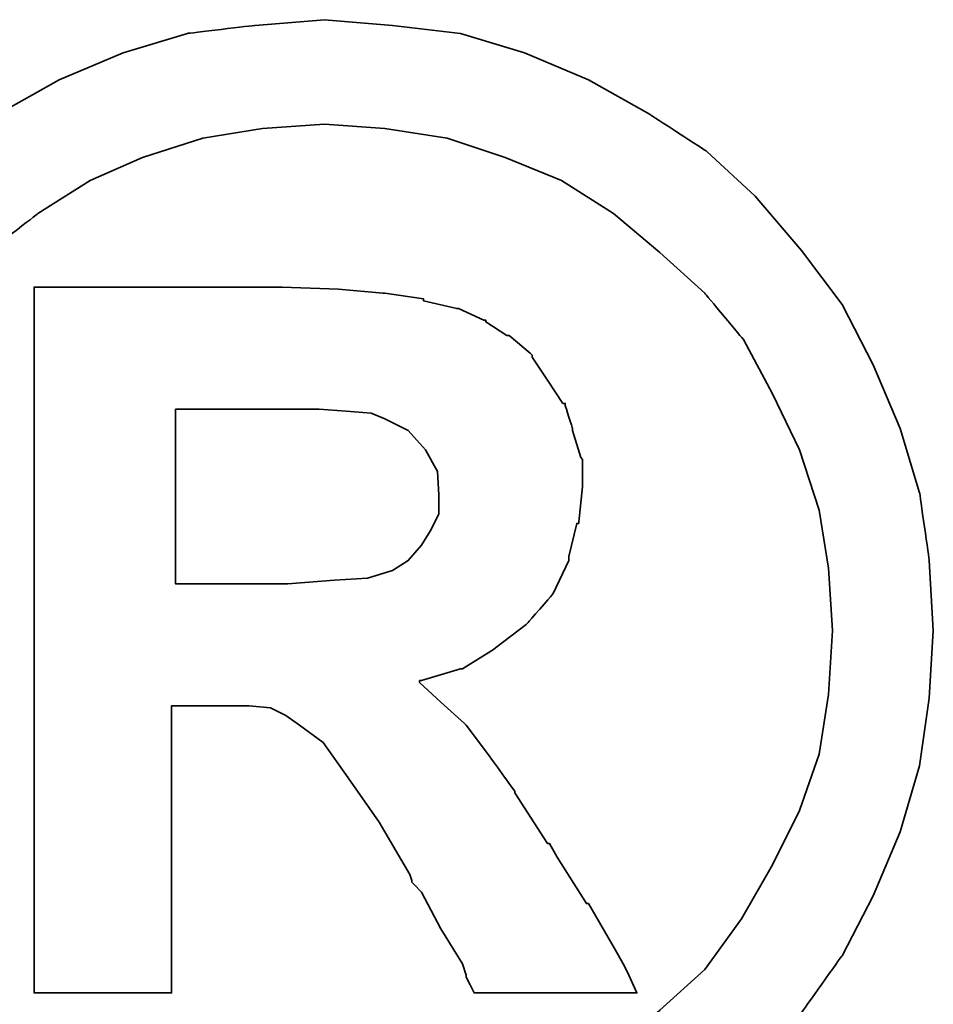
# Model space of a CAD drawing. Header units: millimetres. Extents: x 21 to 280, y -116 to 66.
# Tile 66 of 98: x 208.343 to 208.875, y 10.441 to 11.015. Entities that reach past the tile are written whole.
import ezdxf

# ---------------------------------------------------------------- set-up
doc = ezdxf.new("R2010")
doc.units = ezdxf.units.MM
doc.header["$LTSCALE"] = 0.15
doc.layers.add('DIM', color=4, linetype='CONTINUOUS')
doc.layers.add('layer 1', color=7, linetype='CONTINUOUS')

# ---------------------------------------------------------------- blocks, each defined once
blk = doc.blocks.new('TBI MOTION logo(完整正式版)')
at = {"layer": 'layer 1', "color": 22, "lineweight": 35}
for points, knots in [([(-91.89366, 20.43624), (-91.89366, 20.43624), (-91.91351, 20.77862), (-91.91351, 20.77862), (-91.91351, 20.77862), (-91.91351, 20.77862), (-91.96114, 21.11206), (-91.96114, 21.11206), (-91.96114, 21.11206), (-91.96114, 21.11206), (-92.05641, 21.42764), (-92.05641, 21.42764), (-92.05641, 21.42764), (-92.05641, 21.42764), (-92.18939, 21.74124), (-92.18939, 21.74124), (-92.18939, 21.74124), (-92.18939, 21.74124), (-92.34222, 22.03697), (-92.34222, 22.03697), (-92.34222, 22.03697), (-92.34222, 22.03697), (-92.5407, 22.30294), (-92.5407, 22.30294), (-92.5407, 22.30294), (-92.5407, 22.30294), (-92.76895, 22.5689), (-92.76895, 22.5689), (-92.76895, 22.5689), (-92.76895, 22.5689), (-93.00713, 22.78921), (-93.00713, 22.78921), (-93.00713, 22.78921), (-93.00713, 22.78921), (-93.285, 22.96982), (-93.285, 22.96982), (-93.285, 22.96982), (-93.285, 22.96982), (-93.58867, 23.14051), (-93.58867, 23.14051), (-93.58867, 23.14051), (-93.58867, 23.14051), (-93.90227, 23.2735), (-93.90227, 23.2735), (-93.90227, 23.2735), (-93.90227, 23.2735), (-94.21785, 23.36877), (-94.21785, 23.36877), (-94.21785, 23.36877), (-94.21785, 23.36877), (-94.55129, 23.40846), (-94.55129, 23.40846), (-94.55129, 23.40846), (-94.55129, 23.40846), (-94.88474, 23.43625), (-94.88474, 23.43625), (-94.88474, 23.43625), (-94.88474, 23.43625), (-95.22612, 23.40846), (-95.22612, 23.40846), (-95.22612, 23.40846), (-95.22612, 23.40846), (-95.55956, 23.36877), (-95.55956, 23.36877), (-95.55956, 23.36877), (-95.55956, 23.36877), (-95.87515, 23.2735), (-95.87515, 23.2735), (-95.87515, 23.2735), (-95.87515, 23.2735), (-96.18973, 23.14051), (-96.18973, 23.14051), (-96.18973, 23.14051), (-96.18973, 23.14051), (-96.4944, 22.96982), (-96.4944, 22.96982), (-96.4944, 22.96982), (-96.4944, 22.96982), (-96.77028, 22.78921), (-96.77028, 22.78921), (-96.77028, 22.78921), (-96.77028, 22.78921), (-97.00846, 22.5689), (-97.00846, 22.5689), (-97.00846, 22.5689), (-97.00846, 22.5689), (-97.23671, 22.30294), (-97.23671, 22.30294), (-97.23671, 22.30294), (-97.23671, 22.30294), (-97.43618, 22.03697), (-97.43618, 22.03697), (-97.43618, 22.03697), (-97.43618, 22.03697), (-97.58901, 21.74124), (-97.58901, 21.74124), (-97.58901, 21.74124), (-97.58901, 21.74124), (-97.72298, 21.42764), (-97.72298, 21.42764), (-97.72298, 21.42764), (-97.72298, 21.42764), (-97.81825, 21.11206), (-97.81825, 21.11206), (-97.81825, 21.11206), (-97.81825, 21.11206), (-97.86589, 20.77862), (-97.86589, 20.77862), (-97.86589, 20.77862), (-97.86589, 20.77862), (-97.88375, 20.43624), (-97.88375, 20.43624), (-97.88375, 20.43624), (-97.88375, 20.43624), (-97.86589, 20.1028), (-97.86589, 20.1028), (-97.86589, 20.1028), (-97.86589, 20.1028), (-97.81825, 19.77035), (-97.81825, 19.77035), (-97.81825, 19.77035), (-97.81825, 19.77035), (-97.72298, 19.44583), (-97.72298, 19.44583), (-97.72298, 19.44583), (-97.72298, 19.44583), (-97.58901, 19.13224), (-97.58901, 19.13224), (-97.58901, 19.13224), (-97.58901, 19.13224), (-97.43618, 18.83749), (-97.43618, 18.83749), (-97.43618, 18.83749), (-97.43618, 18.83749), (-97.23671, 18.55963), (-97.23671, 18.55963), (-97.23671, 18.55963), (-97.23671, 18.55963), (-97.00846, 18.32145), (-97.00846, 18.32145), (-97.00846, 18.32145), (-97.00846, 18.32145), (-96.77028, 18.0932), (-96.77028, 18.0932), (-96.77028, 18.0932), (-96.77028, 18.0932), (-96.4944, 17.88381), (-96.4944, 17.88381), (-96.4944, 17.88381), (-96.4944, 17.88381), (-96.18973, 17.72205), (-96.18973, 17.72205), (-96.18973, 17.72205), (-96.18973, 17.72205), (-95.87515, 17.58906), (-95.87515, 17.58906), (-95.87515, 17.58906), (-95.87515, 17.58906), (-95.55956, 17.4938), (-95.55956, 17.4938), (-95.55956, 17.4938), (-95.55956, 17.4938), (-95.22612, 17.44616), (-95.22612, 17.44616), (-95.22612, 17.44616), (-95.22612, 17.44616), (-94.88474, 17.42631), (-94.88474, 17.42631), (-94.88474, 17.42631), (-94.88474, 17.42631), (-94.55129, 17.44616), (-94.55129, 17.44616), (-94.55129, 17.44616), (-94.55129, 17.44616), (-94.21785, 17.4938), (-94.21785, 17.4938), (-94.21785, 17.4938), (-94.21785, 17.4938), (-93.90227, 17.58906), (-93.90227, 17.58906), (-93.90227, 17.58906), (-93.90227, 17.58906), (-93.58867, 17.72205), (-93.58867, 17.72205), (-93.58867, 17.72205), (-93.58867, 17.72205), (-93.285, 17.88381), (-93.285, 17.88381), (-93.285, 17.88381), (-93.285, 17.88381), (-93.00713, 18.0932), (-93.00713, 18.0932), (-93.00713, 18.0932), (-93.00713, 18.0932), (-92.76895, 18.32145), (-92.76895, 18.32145), (-92.76895, 18.32145), (-92.76895, 18.32145), (-92.5407, 18.55963), (-92.5407, 18.55963), (-92.5407, 18.55963), (-92.5407, 18.55963), (-92.34222, 18.83749), (-92.34222, 18.83749), (-92.34222, 18.83749), (-92.34222, 18.83749), (-92.18939, 19.13224), (-92.18939, 19.13224), (-92.18939, 19.13224), (-92.18939, 19.13224), (-92.05641, 19.44583), (-92.05641, 19.44583), (-92.05641, 19.44583), (-92.05641, 19.44583), (-91.96114, 19.77035), (-91.96114, 19.77035), (-91.96114, 19.77035), (-91.96114, 19.77035), (-91.91351, 20.1028), (-91.91351, 20.1028), (-91.91351, 20.1028), (-91.91351, 20.1028), (-91.89366, 20.43624), (-91.89366, 20.43624)], [0, 0, 0, 0, 0.0178571, 0.0178571, 0.0178571, 0.0178572, 0.0357143, 0.0357143, 0.0357143, 0.0357143, 0.0535714, 0.0535714, 0.0535714, 0.0535714, 0.0714286, 0.0714286, 0.0714286, 0.0714286, 0.0892857, 0.0892857, 0.0892857, 0.0892857, 0.1071429, 0.1071429, 0.1071429, 0.1071429, 0.125, 0.125, 0.125, 0.125, 0.1428571, 0.1428571, 0.1428571, 0.1428572, 0.1607143, 0.1607143, 0.1607143, 0.1607143, 0.1785714, 0.1785714, 0.1785714, 0.1785714, 0.1964286, 0.1964286, 0.1964286, 0.1964286, 0.2142857, 0.2142857, 0.2142857, 0.2142857, 0.2321429, 0.2321429, 0.2321429, 0.2321429, 0.25, 0.25, 0.25, 0.25, 0.2678571, 0.2678571, 0.2678571, 0.2678572, 0.2857143, 0.2857143, 0.2857143, 0.2857143, 0.3035714, 0.3035714, 0.3035714, 0.3035714, 0.3214286, 0.3214286, 0.3214286, 0.3214286, 0.3392857, 0.3392857, 0.3392857, 0.3392857, 0.3571429, 0.3571429, 0.3571429, 0.3571429, 0.375, 0.375, 0.375, 0.375, 0.3928571, 0.3928571, 0.3928571, 0.3928572, 0.4107143, 0.4107143, 0.4107143, 0.4107143, 0.4285714, 0.4285714, 0.4285714, 0.4285714, 0.4464286, 0.4464286, 0.4464286, 0.4464286, 0.4642857, 0.4642857, 0.4642857, 0.4642857, 0.4821429, 0.4821429, 0.4821429, 0.4821429, 0.5, 0.5, 0.5, 0.5, 0.5178571, 0.5178571, 0.5178571, 0.5178572, 0.5357143, 0.5357143, 0.5357143, 0.5357143, 0.5535714, 0.5535714, 0.5535714, 0.5535714, 0.5714286, 0.5714286, 0.5714286, 0.5714286, 0.5892857, 0.5892857, 0.5892857, 0.5892857, 0.6071429, 0.6071429, 0.6071429, 0.6071429, 0.625, 0.625, 0.625, 0.625, 0.6428571, 0.6428571, 0.6428571, 0.6428572, 0.6607143, 0.6607143, 0.6607143, 0.6607143, 0.6785714, 0.6785714, 0.6785714, 0.6785714, 0.6964286, 0.6964286, 0.6964286, 0.6964286, 0.7142857, 0.7142857, 0.7142857, 0.7142857, 0.7321429, 0.7321429, 0.7321429, 0.7321429, 0.75, 0.75, 0.75, 0.75, 0.7678571, 0.7678571, 0.7678571, 0.7678572, 0.7857143, 0.7857143, 0.7857143, 0.7857143, 0.8035714, 0.8035714, 0.8035714, 0.8035714, 0.8214286, 0.8214286, 0.8214286, 0.8214286, 0.8392857, 0.8392857, 0.8392857, 0.8392857, 0.8571429, 0.8571429, 0.8571429, 0.8571429, 0.875, 0.875, 0.875, 0.875, 0.8928571, 0.8928571, 0.8928571, 0.8928572, 0.9107143, 0.9107143, 0.9107143, 0.9107143, 0.9285714, 0.9285714, 0.9285714, 0.9285714, 0.9464286, 0.9464286, 0.9464286, 0.9464286, 0.9642857, 0.9642857, 0.9642857, 0.9642857, 0.9821429, 0.9821429, 0.9821429, 0.9821429, 1, 1, 1, 1]), ([(-92.38986, 20.43624), (-92.38986, 20.43624), (-92.40871, 20.74091), (-92.40871, 20.74091), (-92.40871, 20.74091), (-92.40871, 20.74091), (-92.45536, 21.02672), (-92.45536, 21.02672), (-92.45536, 21.02672), (-92.45536, 21.02672), (-92.55063, 21.32245), (-92.55063, 21.32245), (-92.55063, 21.32245), (-92.55063, 21.32245), (-92.68361, 21.59833), (-92.68361, 21.59833), (-92.68361, 21.59833), (-92.68361, 21.59833), (-92.82651, 21.86429), (-92.82651, 21.86429), (-92.82651, 21.86429), (-92.82651, 21.86429), (-93.01705, 22.09255), (-93.01705, 22.09255), (-93.01705, 22.09255), (-93.01705, 22.09255), (-93.23736, 22.29301), (-93.23736, 22.29301), (-93.23736, 22.29301), (-93.23736, 22.29301), (-93.46561, 22.48355), (-93.46561, 22.48355), (-93.46561, 22.48355), (-93.46561, 22.48355), (-93.72165, 22.6463), (-93.72165, 22.6463), (-93.72165, 22.6463), (-93.72165, 22.6463), (-93.99754, 22.75944), (-93.99754, 22.75944), (-93.99754, 22.75944), (-93.99754, 22.75944), (-94.28335, 22.85471), (-94.28335, 22.85471), (-94.28335, 22.85471), (-94.28335, 22.85471), (-94.589, 22.90234), (-94.589, 22.90234), (-94.589, 22.90234), (-94.589, 22.90234), (-94.88474, 22.92219), (-94.88474, 22.92219), (-94.88474, 22.92219), (-94.88474, 22.92219), (-95.1894, 22.90234), (-95.1894, 22.90234), (-95.1894, 22.90234), (-95.1894, 22.90234), (-95.48315, 22.85471), (-95.48315, 22.85471), (-95.48315, 22.85471), (-95.48315, 22.85471), (-95.77988, 22.75944), (-95.77988, 22.75944), (-95.77988, 22.75944), (-95.77988, 22.75944), (-96.03691, 22.6463), (-96.03691, 22.6463), (-96.03691, 22.6463), (-96.03691, 22.6463), (-96.29394, 22.48355), (-96.29394, 22.48355), (-96.29394, 22.48355), (-96.29394, 22.48355), (-96.54203, 22.29301), (-96.54203, 22.29301), (-96.54203, 22.29301), (-96.54203, 22.29301), (-96.75937, 22.09255), (-96.75937, 22.09255), (-96.75937, 22.09255), (-96.75937, 22.09255), (-96.9509, 21.86429), (-96.9509, 21.86429), (-96.9509, 21.86429), (-96.9509, 21.86429), (-97.0938, 21.59833), (-97.0938, 21.59833), (-97.0938, 21.59833), (-97.0938, 21.59833), (-97.21686, 21.32245), (-97.21686, 21.32245), (-97.21686, 21.32245), (-97.21686, 21.32245), (-97.32206, 21.02672), (-97.32206, 21.02672), (-97.32206, 21.02672), (-97.32206, 21.02672), (-97.36076, 20.74091), (-97.36076, 20.74091), (-97.36076, 20.74091), (-97.36076, 20.74091), (-97.37961, 20.43624), (-97.37961, 20.43624), (-97.37961, 20.43624), (-97.37961, 20.43624), (-97.36076, 20.12165), (-97.36076, 20.12165), (-97.36076, 20.12165), (-97.36076, 20.12165), (-97.32206, 19.82791), (-97.32206, 19.82791), (-97.32206, 19.82791), (-97.32206, 19.82791), (-97.21686, 19.55102), (-97.21686, 19.55102), (-97.21686, 19.55102), (-97.21686, 19.55102), (-97.0938, 19.28407), (-97.0938, 19.28407), (-97.0938, 19.28407), (-97.0938, 19.28407), (-96.94098, 19.01811), (-96.94098, 19.01811), (-96.94098, 19.01811), (-96.94098, 19.01811), (-96.75937, 18.77001), (-96.75937, 18.77001), (-96.75937, 18.77001), (-96.75937, 18.77001), (-96.54203, 18.56955), (-96.54203, 18.56955), (-96.54203, 18.56955), (-96.54203, 18.56955), (-96.29394, 18.37901), (-96.29394, 18.37901), (-96.29394, 18.37901), (-96.29394, 18.37901), (-96.03691, 18.21725), (-96.03691, 18.21725), (-96.03691, 18.21725), (-96.03691, 18.21725), (-95.77988, 18.10412), (-95.77988, 18.10412), (-95.77988, 18.10412), (-95.77988, 18.10412), (-95.48315, 18.00786), (-95.48315, 18.00786), (-95.48315, 18.00786), (-95.48315, 18.00786), (-95.1894, 17.96022), (-95.1894, 17.96022), (-95.1894, 17.96022), (-95.1894, 17.96022), (-94.88474, 17.94137), (-94.88474, 17.94137), (-94.88474, 17.94137), (-94.88474, 17.94137), (-94.589, 17.96022), (-94.589, 17.96022), (-94.589, 17.96022), (-94.589, 17.96022), (-94.28335, 18.00786), (-94.28335, 18.00786), (-94.28335, 18.00786), (-94.28335, 18.00786), (-93.99754, 18.10412), (-93.99754, 18.10412), (-93.99754, 18.10412), (-93.99754, 18.10412), (-93.72165, 18.21725), (-93.72165, 18.21725), (-93.72165, 18.21725), (-93.72165, 18.21725), (-93.46561, 18.37901), (-93.46561, 18.37901), (-93.46561, 18.37901), (-93.46561, 18.37901), (-93.23736, 18.56955), (-93.23736, 18.56955), (-93.23736, 18.56955), (-93.23736, 18.56955), (-93.01705, 18.77001), (-93.01705, 18.77001), (-93.01705, 18.77001), (-93.01705, 18.77001), (-92.83644, 19.01811), (-92.83644, 19.01811), (-92.83644, 19.01811), (-92.83644, 19.01811), (-92.68361, 19.28407), (-92.68361, 19.28407), (-92.68361, 19.28407), (-92.68361, 19.28407), (-92.55063, 19.55102), (-92.55063, 19.55102), (-92.55063, 19.55102), (-92.55063, 19.55102), (-92.45536, 19.82791), (-92.45536, 19.82791), (-92.45536, 19.82791), (-92.45536, 19.82791), (-92.40871, 20.12165), (-92.40871, 20.12165), (-92.40871, 20.12165), (-92.40871, 20.12165), (-92.38986, 20.43624), (-92.38986, 20.43624)], [0, 0, 0, 0, 0.0192308, 0.0192308, 0.0192308, 0.0192308, 0.0384615, 0.0384615, 0.0384615, 0.0384615, 0.0576923, 0.0576923, 0.0576923, 0.0576923, 0.0769231, 0.0769231, 0.0769231, 0.0769231, 0.0961538, 0.0961538, 0.0961538, 0.0961539, 0.1153846, 0.1153846, 0.1153846, 0.1153846, 0.1346154, 0.1346154, 0.1346154, 0.1346154, 0.1538462, 0.1538462, 0.1538462, 0.1538462, 0.1730769, 0.1730769, 0.1730769, 0.1730769, 0.1923077, 0.1923077, 0.1923077, 0.1923077, 0.2115385, 0.2115385, 0.2115385, 0.2115385, 0.2307692, 0.2307692, 0.2307692, 0.2307692, 0.25, 0.25, 0.25, 0.25, 0.2692308, 0.2692308, 0.2692308, 0.2692308, 0.2884615, 0.2884615, 0.2884615, 0.2884615, 0.3076923, 0.3076923, 0.3076923, 0.3076923, 0.3269231, 0.3269231, 0.3269231, 0.3269231, 0.3461538, 0.3461538, 0.3461538, 0.3461539, 0.3653846, 0.3653846, 0.3653846, 0.3653846, 0.3846154, 0.3846154, 0.3846154, 0.3846154, 0.4038462, 0.4038462, 0.4038462, 0.4038462, 0.4230769, 0.4230769, 0.4230769, 0.4230769, 0.4423077, 0.4423077, 0.4423077, 0.4423077, 0.4615385, 0.4615385, 0.4615385, 0.4615385, 0.4807692, 0.4807692, 0.4807692, 0.4807692, 0.5, 0.5, 0.5, 0.5, 0.5192308, 0.5192308, 0.5192308, 0.5192308, 0.5384615, 0.5384615, 0.5384615, 0.5384615, 0.5576923, 0.5576923, 0.5576923, 0.5576923, 0.5769231, 0.5769231, 0.5769231, 0.5769231, 0.5961538, 0.5961538, 0.5961538, 0.5961539, 0.6153846, 0.6153846, 0.6153846, 0.6153846, 0.6346154, 0.6346154, 0.6346154, 0.6346154, 0.6538462, 0.6538462, 0.6538462, 0.6538462, 0.6730769, 0.6730769, 0.6730769, 0.6730769, 0.6923077, 0.6923077, 0.6923077, 0.6923077, 0.7115385, 0.7115385, 0.7115385, 0.7115385, 0.7307692, 0.7307692, 0.7307692, 0.7307692, 0.75, 0.75, 0.75, 0.75, 0.7692308, 0.7692308, 0.7692308, 0.7692308, 0.7884615, 0.7884615, 0.7884615, 0.7884615, 0.8076923, 0.8076923, 0.8076923, 0.8076923, 0.8269231, 0.8269231, 0.8269231, 0.8269231, 0.8461538, 0.8461538, 0.8461538, 0.8461539, 0.8653846, 0.8653846, 0.8653846, 0.8653846, 0.8846154, 0.8846154, 0.8846154, 0.8846154, 0.9038462, 0.9038462, 0.9038462, 0.9038462, 0.9230769, 0.9230769, 0.9230769, 0.9230769, 0.9423077, 0.9423077, 0.9423077, 0.9423077, 0.9615385, 0.9615385, 0.9615385, 0.9615385, 0.9807692, 0.9807692, 0.9807692, 0.9807692, 1, 1, 1, 1]), ([(-96.31279, 18.7323), (-96.31279, 18.7323), (-96.31279, 18.77001), (-96.31279, 18.77001), (-96.31279, 18.77001), (-96.31279, 18.77001), (-96.31279, 18.87422), (-96.31279, 18.87422), (-96.31279, 18.87422), (-96.31279, 18.87422), (-96.31279, 19.04689), (-96.31279, 19.04689), (-96.31279, 19.04689), (-96.31279, 19.04689), (-96.31279, 19.25529), (-96.31279, 19.25529), (-96.31279, 19.25529), (-96.31279, 19.25529), (-96.31279, 19.5024), (-96.31279, 19.5024), (-96.31279, 19.5024), (-96.31279, 19.5024), (-96.31279, 19.77035), (-96.31279, 19.77035), (-96.31279, 19.77035), (-96.31279, 19.77035), (-96.31279, 20.37868), (-96.31279, 20.37868), (-96.31279, 20.37868), (-96.31279, 20.37868), (-96.31279, 20.98801), (-96.31279, 20.98801), (-96.31279, 20.98801), (-96.31279, 20.98801), (-96.31279, 21.27482), (-96.31279, 21.27482), (-96.31279, 21.27482), (-96.31279, 21.27482), (-96.31279, 21.52291), (-96.31279, 21.52291), (-96.31279, 21.52291), (-96.31279, 21.52291), (-96.31279, 21.75017), (-96.31279, 21.75017), (-96.31279, 21.75017), (-96.31279, 21.75017), (-96.31279, 21.90399), (-96.31279, 21.90399), (-96.31279, 21.90399), (-96.31279, 21.90399), (-96.31279, 22.0072), (-96.31279, 22.0072), (-96.31279, 22.0072), (-96.31279, 22.0072), (-96.31279, 22.04689), (-96.31279, 22.04689), (-96.31279, 22.04689), (-96.31279, 22.04689), (-96.31279, 22.12232), (-96.31279, 22.12232), (-96.31279, 22.12232), (-96.31279, 22.12232), (-96.2463, 22.12232), (-96.2463, 22.12232), (-96.2463, 22.12232), (-96.2463, 22.12232), (-96.22645, 22.12232), (-96.22645, 22.12232), (-96.22645, 22.12232), (-96.22645, 22.12232), (-96.18973, 22.12232), (-96.18973, 22.12232), (-96.18973, 22.12232), (-96.18973, 22.12232), (-96.05576, 22.12232), (-96.05576, 22.12232), (-96.05576, 22.12232), (-96.05576, 22.12232), (-95.87515, 22.12232), (-95.87515, 22.12232), (-95.87515, 22.12232), (-95.87515, 22.12232), (-95.66476, 22.12232), (-95.66476, 22.12232), (-95.66476, 22.12232), (-95.66476, 22.12232), (-95.44643, 22.12232), (-95.44643, 22.12232), (-95.44643, 22.12232), (-95.44643, 22.12232), (-95.27375, 22.12232), (-95.27375, 22.12232), (-95.27375, 22.12232), (-95.27375, 22.12232), (-95.15963, 22.12232), (-95.15963, 22.12232), (-95.15963, 22.12232), (-95.15963, 22.12232), (-95.12291, 22.12232), (-95.12291, 22.12232), (-95.12291, 22.12232), (-95.12291, 22.12232), (-95.10306, 22.12232), (-95.10306, 22.12232), (-95.10306, 22.12232), (-95.10306, 22.12232), (-95.09314, 22.12232), (-95.09314, 22.12232), (-95.09314, 22.12232), (-95.09314, 22.12232), (-94.81725, 22.1124), (-94.81725, 22.1124), (-94.81725, 22.1124), (-94.81725, 22.1124), (-94.59893, 22.09255), (-94.59893, 22.09255), (-94.59893, 22.09255), (-94.59893, 22.09255), (-94.589, 22.09255), (-94.589, 22.09255), (-94.589, 22.09255), (-94.589, 22.09255), (-94.39846, 22.06476), (-94.39846, 22.06476), (-94.39846, 22.06476), (-94.39846, 22.06476), (-94.39846, 22.05483), (-94.39846, 22.05483), (-94.39846, 22.05483), (-94.39846, 22.05483), (-94.23571, 22.01713), (-94.23571, 22.01713), (-94.23571, 22.01713), (-94.23571, 22.01713), (-94.22777, 22.01713), (-94.22777, 22.01713), (-94.22777, 22.01713), (-94.22777, 22.01713), (-94.10273, 21.96056), (-94.10273, 21.96056), (-94.10273, 21.96056), (-94.10273, 21.96056), (-94.09281, 21.96056), (-94.09281, 21.96056), (-94.09281, 21.96056), (-94.09281, 21.96056), (-94.09281, 21.95162), (-94.09281, 21.95162), (-94.09281, 21.95162), (-94.09281, 21.95162), (-93.9896, 21.88415), (-93.9896, 21.88415), (-93.9896, 21.88415), (-93.9896, 21.88415), (-93.97868, 21.88415), (-93.97868, 21.88415), (-93.97868, 21.88415), (-93.97868, 21.88415), (-93.87448, 21.79781), (-93.87448, 21.79781), (-93.87448, 21.79781), (-93.87448, 21.79781), (-93.86456, 21.78888), (-93.86456, 21.78888), (-93.86456, 21.78888), (-93.86456, 21.78888), (-93.86456, 21.77895), (-93.86456, 21.77895), (-93.86456, 21.77895), (-93.86456, 21.77895), (-93.78913, 21.66483), (-93.78913, 21.66483), (-93.78913, 21.66483), (-93.78913, 21.66483), (-93.71371, 21.5507), (-93.71371, 21.5507), (-93.71371, 21.5507), (-93.71371, 21.5507), (-93.7028, 21.5507), (-93.7028, 21.5507), (-93.7028, 21.5507), (-93.7028, 21.5507), (-93.7028, 21.54078), (-93.7028, 21.54078), (-93.7028, 21.54078), (-93.7028, 21.54078), (-93.66608, 21.42764), (-93.66608, 21.42764), (-93.66608, 21.42764), (-93.66608, 21.42764), (-93.66608, 21.41772), (-93.66608, 21.41772), (-93.66608, 21.41772), (-93.66608, 21.41772), (-93.62638, 21.28474), (-93.62638, 21.28474), (-93.62638, 21.28474), (-93.62638, 21.28474), (-93.61844, 21.27482), (-93.61844, 21.27482), (-93.61844, 21.27482), (-93.61844, 21.27482), (-93.61844, 21.14977), (-93.61844, 21.14977), (-93.61844, 21.14977), (-93.61844, 21.14977), (-93.61844, 21.14183), (-93.61844, 21.14183), (-93.61844, 21.14183), (-93.61844, 21.14183), (-93.6363, 20.96915), (-93.6363, 20.96915), (-93.6363, 20.96915), (-93.6363, 20.96915), (-93.6363, 20.96122), (-93.6363, 20.96122), (-93.6363, 20.96122), (-93.6363, 20.96122), (-93.64623, 20.96122), (-93.64623, 20.96122), (-93.64623, 20.96122), (-93.64623, 20.96122), (-93.68493, 20.79847), (-93.68493, 20.79847), (-93.68493, 20.79847), (-93.68493, 20.79847), (-93.68493, 20.78854), (-93.68493, 20.78854), (-93.68493, 20.78854), (-93.68493, 20.78854), (-93.68493, 20.77862), (-93.68493, 20.77862), (-93.68493, 20.77862), (-93.68493, 20.77862), (-93.76135, 20.61785), (-93.76135, 20.61785), (-93.76135, 20.61785), (-93.76135, 20.61785), (-93.76929, 20.60693), (-93.76929, 20.60693), (-93.76929, 20.60693), (-93.76929, 20.60693), (-93.8844, 20.47495), (-93.8844, 20.47495), (-93.8844, 20.47495), (-93.8844, 20.47495), (-93.89433, 20.46502), (-93.89433, 20.46502), (-93.89433, 20.46502), (-93.89433, 20.46502), (-94.04517, 20.34991), (-94.04517, 20.34991), (-94.04517, 20.34991), (-94.04517, 20.34991), (-94.05509, 20.34197), (-94.05509, 20.34197), (-94.05509, 20.34197), (-94.05509, 20.34197), (-94.20792, 20.2467), (-94.20792, 20.2467), (-94.20792, 20.2467), (-94.20792, 20.2467), (-94.21785, 20.2467), (-94.21785, 20.2467), (-94.21785, 20.2467), (-94.21785, 20.2467), (-94.40839, 20.18913), (-94.40839, 20.18913), (-94.40839, 20.18913), (-94.40839, 20.18913), (-94.41831, 20.18913), (-94.41831, 20.18913), (-94.41831, 20.18913), (-94.41831, 20.18913), (-94.41831, 20.17921), (-94.41831, 20.17921), (-94.41831, 20.17921), (-94.41831, 20.17921), (-94.31312, 20.08394), (-94.31312, 20.08394), (-94.31312, 20.08394), (-94.31312, 20.08394), (-94.198, 19.97875), (-94.198, 19.97875), (-94.198, 19.97875), (-94.198, 19.97875), (-94.18907, 19.97081), (-94.18907, 19.97081), (-94.18907, 19.97081), (-94.18907, 19.97081), (-94.07494, 19.81798), (-94.07494, 19.81798), (-94.07494, 19.81798), (-94.07494, 19.81798), (-93.9499, 19.6453), (-93.9499, 19.6453), (-93.9499, 19.6453), (-93.9499, 19.6453), (-93.9499, 19.63736), (-93.9499, 19.63736), (-93.9499, 19.63736), (-93.9499, 19.63736), (-93.80799, 19.41705), (-93.80799, 19.41705), (-93.80799, 19.41705), (-93.80799, 19.41705), (-93.78913, 19.38828), (-93.78913, 19.38828), (-93.78913, 19.38828), (-93.78913, 19.38828), (-93.77921, 19.38828), (-93.77921, 19.38828), (-93.77921, 19.38828), (-93.77921, 19.38828), (-93.7415, 19.32178), (-93.7415, 19.32178), (-93.7415, 19.32178), (-93.7415, 19.32178), (-93.59859, 19.09353), (-93.59859, 19.09353), (-93.59859, 19.09353), (-93.59859, 19.09353), (-93.58867, 19.09353), (-93.58867, 19.09353), (-93.58867, 19.09353), (-93.58867, 19.09353), (-93.45569, 18.86528), (-93.45569, 18.86528), (-93.45569, 18.86528), (-93.45569, 18.86528), (-93.41798, 18.7978), (-93.41798, 18.7978), (-93.41798, 18.7978), (-93.41798, 18.7978), (-93.39813, 18.76009), (-93.39813, 18.76009), (-93.39813, 18.76009), (-93.39813, 18.76009), (-93.3505, 18.6549), (-93.3505, 18.6549), (-93.3505, 18.6549), (-93.3505, 18.6549), (-93.45569, 18.6549), (-93.45569, 18.6549), (-93.45569, 18.6549), (-93.45569, 18.6549), (-93.47454, 18.6549), (-93.47454, 18.6549), (-93.47454, 18.6549), (-93.47454, 18.6549), (-93.56088, 18.6549), (-93.56088, 18.6549), (-93.56088, 18.6549), (-93.56088, 18.6549), (-93.78913, 18.6549), (-93.78913, 18.6549), (-93.78913, 18.6549), (-93.78913, 18.6549), (-94.01738, 18.6549), (-94.01738, 18.6549), (-94.01738, 18.6549), (-94.01738, 18.6549), (-94.09281, 18.6549), (-94.09281, 18.6549), (-94.09281, 18.6549), (-94.09281, 18.6549), (-94.11265, 18.6549), (-94.11265, 18.6549), (-94.11265, 18.6549), (-94.11265, 18.6549), (-94.15036, 18.6549), (-94.15036, 18.6549), (-94.15036, 18.6549), (-94.15036, 18.6549), (-94.17021, 18.69459), (-94.17021, 18.69459), (-94.17021, 18.69459), (-94.17021, 18.69459), (-94.18907, 18.7323), (-94.18907, 18.7323), (-94.18907, 18.7323), (-94.18907, 18.7323), (-94.18907, 18.74223), (-94.18907, 18.74223), (-94.18907, 18.74223), (-94.18907, 18.74223), (-94.20792, 18.7978), (-94.20792, 18.7978), (-94.20792, 18.7978), (-94.20792, 18.7978), (-94.31312, 18.97048), (-94.31312, 18.97048), (-94.31312, 18.97048), (-94.31312, 18.97048), (-94.40839, 19.1501), (-94.40839, 19.1501), (-94.40839, 19.1501), (-94.40839, 19.1501), (-94.4461, 19.1888), (-94.4461, 19.1888), (-94.4461, 19.1888), (-94.4461, 19.1888), (-94.45602, 19.19873), (-94.45602, 19.19873), (-94.45602, 19.19873), (-94.45602, 19.19873), (-94.45602, 19.20766), (-94.45602, 19.20766), (-94.45602, 19.20766), (-94.45602, 19.20766), (-94.46595, 19.23644), (-94.46595, 19.23644), (-94.46595, 19.23644), (-94.46595, 19.23644), (-94.61679, 19.49347), (-94.61679, 19.49347), (-94.61679, 19.49347), (-94.61679, 19.49347), (-94.76962, 19.7118), (-94.76962, 19.7118), (-94.76962, 19.7118), (-94.76962, 19.7118), (-94.89268, 19.88447), (-94.89268, 19.88447), (-94.89268, 19.88447), (-94.89268, 19.88447), (-95.00779, 19.97081), (-95.00779, 19.97081), (-95.00779, 19.97081), (-95.00779, 19.97081), (-95.07528, 20.01845), (-95.07528, 20.01845), (-95.07528, 20.01845), (-95.07528, 20.01845), (-95.1507, 20.05616), (-95.1507, 20.05616), (-95.1507, 20.05616), (-95.1507, 20.05616), (-95.2549, 20.06608), (-95.2549, 20.06608), (-95.2549, 20.06608), (-95.2549, 20.06608), (-95.38887, 20.06608), (-95.38887, 20.06608), (-95.38887, 20.06608), (-95.38887, 20.06608), (-95.40872, 20.06608), (-95.40872, 20.06608), (-95.40872, 20.06608), (-95.40872, 20.06608), (-95.42658, 20.06608), (-95.42658, 20.06608), (-95.42658, 20.06608), (-95.42658, 20.06608), (-95.5417, 20.06608), (-95.5417, 20.06608), (-95.5417, 20.06608), (-95.5417, 20.06608), (-95.63697, 20.06608), (-95.63697, 20.06608), (-95.63697, 20.06608), (-95.63697, 20.06608), (-95.63697, 19.99761), (-95.63697, 19.99761), (-95.63697, 19.99761), (-95.63697, 19.99761), (-95.63697, 19.92318), (-95.63697, 19.92318), (-95.63697, 19.92318), (-95.63697, 19.92318), (-95.63697, 19.69294), (-95.63697, 19.69294), (-95.63697, 19.69294), (-95.63697, 19.69294), (-95.63697, 19.44583), (-95.63697, 19.44583), (-95.63697, 19.44583), (-95.63697, 19.44583), (-95.63697, 19.17888), (-95.63697, 19.17888), (-95.63697, 19.17888), (-95.63697, 19.17888), (-95.63697, 18.96055), (-95.63697, 18.96055), (-95.63697, 18.96055), (-95.63697, 18.96055), (-95.63697, 18.87422), (-95.63697, 18.87422), (-95.63697, 18.87422), (-95.63697, 18.87422), (-95.63697, 18.80773), (-95.63697, 18.80773), (-95.63697, 18.80773), (-95.63697, 18.80773), (-95.63697, 18.75017), (-95.63697, 18.75017), (-95.63697, 18.75017), (-95.63697, 18.75017), (-95.63697, 18.7323), (-95.63697, 18.7323), (-95.63697, 18.7323), (-95.63697, 18.7323), (-95.63697, 18.6549), (-95.63697, 18.6549), (-95.63697, 18.6549), (-95.63697, 18.6549), (-95.70247, 18.6549), (-95.70247, 18.6549), (-95.70247, 18.6549), (-95.70247, 18.6549), (-95.72232, 18.6549), (-95.72232, 18.6549), (-95.72232, 18.6549), (-95.72232, 18.6549), (-95.77988, 18.6549), (-95.77988, 18.6549), (-95.77988, 18.6549), (-95.77988, 18.6549), (-95.97835, 18.6549), (-95.97835, 18.6549), (-95.97835, 18.6549), (-95.97835, 18.6549), (-96.15103, 18.6549), (-96.15103, 18.6549), (-96.15103, 18.6549), (-96.15103, 18.6549), (-96.2076, 18.6549), (-96.2076, 18.6549), (-96.2076, 18.6549), (-96.2076, 18.6549), (-96.2463, 18.6549), (-96.2463, 18.6549), (-96.2463, 18.6549), (-96.2463, 18.6549), (-96.31279, 18.6549), (-96.31279, 18.6549), (-96.31279, 18.6549), (-96.31279, 18.6549), (-96.31279, 18.7323), (-96.31279, 18.7323)], [0, 0, 0, 0, 0.0074074, 0.0074074, 0.0074074, 0.0074074, 0.0148148, 0.0148148, 0.0148148, 0.0148148, 0.0222222, 0.0222222, 0.0222222, 0.0222222, 0.0296296, 0.0296296, 0.0296296, 0.0296296, 0.037037, 0.037037, 0.037037, 0.037037, 0.0444444, 0.0444444, 0.0444444, 0.0444445, 0.0518519, 0.0518519, 0.0518519, 0.0518519, 0.0592593, 0.0592593, 0.0592593, 0.0592593, 0.0666667, 0.0666667, 0.0666667, 0.0666667, 0.0740741, 0.0740741, 0.0740741, 0.0740741, 0.0814815, 0.0814815, 0.0814815, 0.0814815, 0.0888889, 0.0888889, 0.0888889, 0.0888889, 0.0962963, 0.0962963, 0.0962963, 0.0962963, 0.1037037, 0.1037037, 0.1037037, 0.1037037, 0.1111111, 0.1111111, 0.1111111, 0.1111111, 0.1185185, 0.1185185, 0.1185185, 0.1185185, 0.1259259, 0.1259259, 0.1259259, 0.1259259, 0.1333333, 0.1333333, 0.1333333, 0.1333333, 0.1407407, 0.1407407, 0.1407407, 0.1407408, 0.1481481, 0.1481481, 0.1481481, 0.1481482, 0.1555556, 0.1555556, 0.1555556, 0.1555556, 0.162963, 0.162963, 0.162963, 0.162963, 0.1703704, 0.1703704, 0.1703704, 0.1703704, 0.1777778, 0.1777778, 0.1777778, 0.1777778, 0.1851852, 0.1851852, 0.1851852, 0.1851852, 0.1925926, 0.1925926, 0.1925926, 0.1925926, 0.2, 0.2, 0.2, 0.2, 0.2074074, 0.2074074, 0.2074074, 0.2074074, 0.2148148, 0.2148148, 0.2148148, 0.2148148, 0.2222222, 0.2222222, 0.2222222, 0.2222222, 0.2296296, 0.2296296, 0.2296296, 0.2296296, 0.237037, 0.237037, 0.237037, 0.237037, 0.2444444, 0.2444444, 0.2444444, 0.2444445, 0.2518519, 0.2518519, 0.2518519, 0.2518519, 0.2592593, 0.2592593, 0.2592593, 0.2592593, 0.2666667, 0.2666667, 0.2666667, 0.2666667, 0.2740741, 0.2740741, 0.2740741, 0.2740741, 0.2814815, 0.2814815, 0.2814815, 0.2814815, 0.2888889, 0.2888889, 0.2888889, 0.2888889, 0.2962963, 0.2962963, 0.2962963, 0.2962963, 0.3037037, 0.3037037, 0.3037037, 0.3037037, 0.3111111, 0.3111111, 0.3111111, 0.3111111, 0.3185185, 0.3185185, 0.3185185, 0.3185185, 0.3259259, 0.3259259, 0.3259259, 0.3259259, 0.3333333, 0.3333333, 0.3333333, 0.3333333, 0.3407407, 0.3407407, 0.3407407, 0.3407408, 0.3481481, 0.3481481, 0.3481481, 0.3481482, 0.3555556, 0.3555556, 0.3555556, 0.3555556, 0.362963, 0.362963, 0.362963, 0.362963, 0.3703704, 0.3703704, 0.3703704, 0.3703704, 0.3777778, 0.3777778, 0.3777778, 0.3777778, 0.3851852, 0.3851852, 0.3851852, 0.3851852, 0.3925926, 0.3925926, 0.3925926, 0.3925926, 0.4, 0.4, 0.4, 0.4, 0.4074074, 0.4074074, 0.4074074, 0.4074074, 0.4148148, 0.4148148, 0.4148148, 0.4148148, 0.4222222, 0.4222222, 0.4222222, 0.4222222, 0.4296296, 0.4296296, 0.4296296, 0.4296296, 0.437037, 0.437037, 0.437037, 0.437037, 0.4444444, 0.4444444, 0.4444444, 0.4444445, 0.4518519, 0.4518519, 0.4518519, 0.4518519, 0.4592593, 0.4592593, 0.4592593, 0.4592593, 0.4666667, 0.4666667, 0.4666667, 0.4666667, 0.4740741, 0.4740741, 0.4740741, 0.4740741, 0.4814815, 0.4814815, 0.4814815, 0.4814815, 0.4888889, 0.4888889, 0.4888889, 0.4888889, 0.4962963, 0.4962963, 0.4962963, 0.4962963, 0.5037037, 0.5037037, 0.5037037, 0.5037037, 0.5111111, 0.5111111, 0.5111111, 0.5111111, 0.5185185, 0.5185185, 0.5185185, 0.5185185, 0.5259259, 0.5259259, 0.5259259, 0.5259259, 0.5333333, 0.5333333, 0.5333333, 0.5333333, 0.5407407, 0.5407407, 0.5407407, 0.5407408, 0.5481481, 0.5481481, 0.5481481, 0.5481482, 0.5555556, 0.5555556, 0.5555556, 0.5555556, 0.562963, 0.562963, 0.562963, 0.562963, 0.5703704, 0.5703704, 0.5703704, 0.5703704, 0.5777778, 0.5777778, 0.5777778, 0.5777778, 0.5851852, 0.5851852, 0.5851852, 0.5851852, 0.5925926, 0.5925926, 0.5925926, 0.5925926, 0.6, 0.6, 0.6, 0.6, 0.6074074, 0.6074074, 0.6074074, 0.6074074, 0.6148148, 0.6148148, 0.6148148, 0.6148148, 0.6222222, 0.6222222, 0.6222222, 0.6222222, 0.6296296, 0.6296296, 0.6296296, 0.6296296, 0.637037, 0.637037, 0.637037, 0.637037, 0.6444444, 0.6444444, 0.6444444, 0.6444445, 0.6518519, 0.6518519, 0.6518519, 0.6518519, 0.6592593, 0.6592593, 0.6592593, 0.6592593, 0.6666667, 0.6666667, 0.6666667, 0.6666667, 0.6740741, 0.6740741, 0.6740741, 0.6740741, 0.6814815, 0.6814815, 0.6814815, 0.6814815, 0.6888889, 0.6888889, 0.6888889, 0.6888889, 0.6962963, 0.6962963, 0.6962963, 0.6962963, 0.7037037, 0.7037037, 0.7037037, 0.7037037, 0.7111111, 0.7111111, 0.7111111, 0.7111111, 0.7185185, 0.7185185, 0.7185185, 0.7185185, 0.7259259, 0.7259259, 0.7259259, 0.7259259, 0.7333333, 0.7333333, 0.7333333, 0.7333333, 0.7407407, 0.7407407, 0.7407407, 0.7407408, 0.7481481, 0.7481481, 0.7481481, 0.7481482, 0.7555556, 0.7555556, 0.7555556, 0.7555556, 0.762963, 0.762963, 0.762963, 0.762963, 0.7703704, 0.7703704, 0.7703704, 0.7703704, 0.7777778, 0.7777778, 0.7777778, 0.7777778, 0.7851852, 0.7851852, 0.7851852, 0.7851852, 0.7925926, 0.7925926, 0.7925926, 0.7925926, 0.8, 0.8, 0.8, 0.8, 0.8074074, 0.8074074, 0.8074074, 0.8074074, 0.8148148, 0.8148148, 0.8148148, 0.8148148, 0.8222222, 0.8222222, 0.8222222, 0.8222222, 0.8296296, 0.8296296, 0.8296296, 0.8296296, 0.837037, 0.837037, 0.837037, 0.837037, 0.8444444, 0.8444444, 0.8444444, 0.8444445, 0.8518519, 0.8518519, 0.8518519, 0.8518519, 0.8592593, 0.8592593, 0.8592593, 0.8592593, 0.8666667, 0.8666667, 0.8666667, 0.8666667, 0.8740741, 0.8740741, 0.8740741, 0.8740741, 0.8814815, 0.8814815, 0.8814815, 0.8814815, 0.8888889, 0.8888889, 0.8888889, 0.8888889, 0.8962963, 0.8962963, 0.8962963, 0.8962963, 0.9037037, 0.9037037, 0.9037037, 0.9037037, 0.9111111, 0.9111111, 0.9111111, 0.9111111, 0.9185185, 0.9185185, 0.9185185, 0.9185185, 0.9259259, 0.9259259, 0.9259259, 0.9259259, 0.9333333, 0.9333333, 0.9333333, 0.9333333, 0.9407407, 0.9407407, 0.9407407, 0.9407408, 0.9481481, 0.9481481, 0.9481481, 0.9481482, 0.9555556, 0.9555556, 0.9555556, 0.9555556, 0.962963, 0.962963, 0.962963, 0.962963, 0.9703704, 0.9703704, 0.9703704, 0.9703704, 0.9777778, 0.9777778, 0.9777778, 0.9777778, 0.9851852, 0.9851852, 0.9851852, 0.9851852, 0.9925926, 0.9925926, 0.9925926, 0.9925926, 1, 1, 1, 1]), ([(-95.61712, 21.52291), (-95.61712, 21.52291), (-95.61712, 21.44551), (-95.61712, 21.44551), (-95.61712, 21.44551), (-95.61712, 21.44551), (-95.61712, 21.27482), (-95.61712, 21.27482), (-95.61712, 21.27482), (-95.61712, 21.27482), (-95.61712, 21.08328), (-95.61712, 21.08328), (-95.61712, 21.08328), (-95.61712, 21.08328), (-95.61712, 20.91358), (-95.61712, 20.91358), (-95.61712, 20.91358), (-95.61712, 20.91358), (-95.61712, 20.74091), (-95.61712, 20.74091), (-95.61712, 20.74091), (-95.61712, 20.74091), (-95.61712, 20.66449), (-95.61712, 20.66449), (-95.61712, 20.66449), (-95.61712, 20.66449), (-95.59926, 20.66449), (-95.59926, 20.66449), (-95.59926, 20.66449), (-95.59926, 20.66449), (-95.38887, 20.66449), (-95.38887, 20.66449), (-95.38887, 20.66449), (-95.38887, 20.66449), (-95.15963, 20.66449), (-95.15963, 20.66449), (-95.15963, 20.66449), (-95.15963, 20.66449), (-95.08421, 20.66449), (-95.08421, 20.66449), (-95.08421, 20.66449), (-95.08421, 20.66449), (-95.06535, 20.66449), (-95.06535, 20.66449), (-95.06535, 20.66449), (-95.06535, 20.66449), (-94.8371, 20.68335), (-94.8371, 20.68335), (-94.8371, 20.68335), (-94.8371, 20.68335), (-94.67435, 20.69327), (-94.67435, 20.69327), (-94.67435, 20.69327), (-94.67435, 20.69327), (-94.55129, 20.73098), (-94.55129, 20.73098), (-94.55129, 20.73098), (-94.55129, 20.73098), (-94.47389, 20.77862), (-94.47389, 20.77862), (-94.47389, 20.77862), (-94.47389, 20.77862), (-94.40839, 20.85503), (-94.40839, 20.85503), (-94.40839, 20.85503), (-94.40839, 20.85503), (-94.36075, 20.93145), (-94.36075, 20.93145), (-94.36075, 20.93145), (-94.36075, 20.93145), (-94.32304, 21.00885), (-94.32304, 21.00885), (-94.32304, 21.00885), (-94.32304, 21.00885), (-94.32304, 21.10214), (-94.32304, 21.10214), (-94.32304, 21.10214), (-94.32304, 21.10214), (-94.33098, 21.21726), (-94.33098, 21.21726), (-94.33098, 21.21726), (-94.33098, 21.21726), (-94.38854, 21.32245), (-94.38854, 21.32245), (-94.38854, 21.32245), (-94.38854, 21.32245), (-94.47389, 21.41772), (-94.47389, 21.41772), (-94.47389, 21.41772), (-94.47389, 21.41772), (-94.589, 21.47528), (-94.589, 21.47528), (-94.589, 21.47528), (-94.589, 21.47528), (-94.65549, 21.50306), (-94.65549, 21.50306), (-94.65549, 21.50306), (-94.65549, 21.50306), (-94.77954, 21.51299), (-94.77954, 21.51299), (-94.77954, 21.51299), (-94.77954, 21.51299), (-94.91252, 21.52291), (-94.91252, 21.52291), (-94.91252, 21.52291), (-94.91252, 21.52291), (-95.10306, 21.52291), (-95.10306, 21.52291), (-95.10306, 21.52291), (-95.10306, 21.52291), (-95.12291, 21.52291), (-95.12291, 21.52291), (-95.12291, 21.52291), (-95.12291, 21.52291), (-95.19833, 21.52291), (-95.19833, 21.52291), (-95.19833, 21.52291), (-95.19833, 21.52291), (-95.40872, 21.52291), (-95.40872, 21.52291), (-95.40872, 21.52291), (-95.40872, 21.52291), (-95.59926, 21.52291), (-95.59926, 21.52291), (-95.59926, 21.52291), (-95.59926, 21.52291), (-95.61712, 21.52291), (-95.61712, 21.52291)], [0, 0, 0, 0, 0.03125, 0.03125, 0.03125, 0.03125, 0.0625, 0.0625, 0.0625, 0.0625, 0.09375, 0.09375, 0.09375, 0.09375, 0.125, 0.125, 0.125, 0.125, 0.15625, 0.15625, 0.15625, 0.15625, 0.1875, 0.1875, 0.1875, 0.1875, 0.21875, 0.21875, 0.21875, 0.21875, 0.25, 0.25, 0.25, 0.25, 0.28125, 0.28125, 0.28125, 0.28125, 0.3125, 0.3125, 0.3125, 0.3125, 0.34375, 0.34375, 0.34375, 0.34375, 0.375, 0.375, 0.375, 0.375, 0.40625, 0.40625, 0.40625, 0.40625, 0.4375, 0.4375, 0.4375, 0.4375, 0.46875, 0.46875, 0.46875, 0.46875, 0.5, 0.5, 0.5, 0.5, 0.53125, 0.53125, 0.53125, 0.53125, 0.5625, 0.5625, 0.5625, 0.5625, 0.59375, 0.59375, 0.59375, 0.59375, 0.625, 0.625, 0.625, 0.625, 0.65625, 0.65625, 0.65625, 0.65625, 0.6875, 0.6875, 0.6875, 0.6875, 0.71875, 0.71875, 0.71875, 0.71875, 0.75, 0.75, 0.75, 0.75, 0.78125, 0.78125, 0.78125, 0.78125, 0.8125, 0.8125, 0.8125, 0.8125, 0.84375, 0.84375, 0.84375, 0.84375, 0.875, 0.875, 0.875, 0.875, 0.90625, 0.90625, 0.90625, 0.90625, 0.9375, 0.9375, 0.9375, 0.9375, 0.96875, 0.96875, 0.96875, 0.96875, 1, 1, 1, 1])]:
    blk.add_open_spline(points, degree=3, knots=knots, dxfattribs=at)

msp = doc.modelspace()

# ---------------------------------------------------------------- block references
at = {"layer": 'DIM', "color": 0, "xscale": 0.1185822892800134, "yscale": 0.1185822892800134, "zscale": 0.1185822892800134}
msp.add_blockref('TBI MOTION logo(完整正式版)', (219.77197, 8.23548), dxfattribs=at)

doc.saveas('drawing.dxf')
